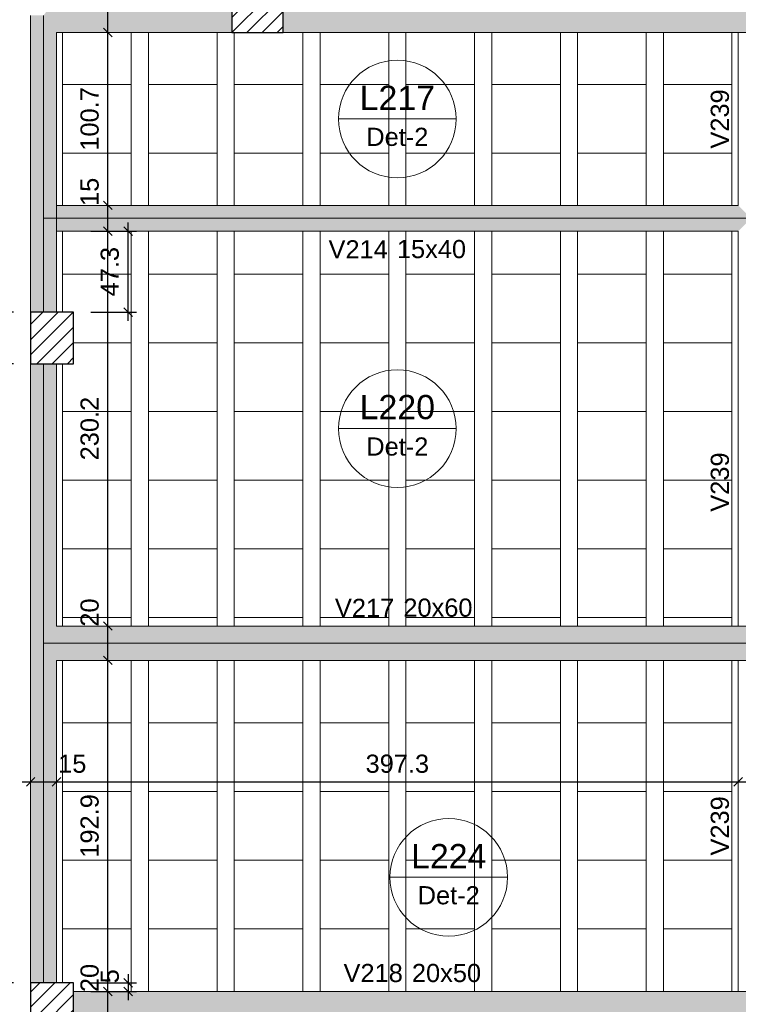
# Model space of a CAD drawing. Header units: millimetres. Extents: x 0 to 119, y 0 to 84.
# Tile 11 of 42: x 11 to 19, y 49 to 60. Entities that reach past the tile are written whole.
import ezdxf

# ---------------------------------------------------------------- set-up
doc = ezdxf.new("R2010")
doc.units = ezdxf.units.MM
doc.header["$MEASUREMENT"] = 0
doc.linetypes.add('NULL', pattern=[0])
doc.layers.get('0').update_dxf_attribs({"lineweight": 18})
for name, color, linetype, lineweight in [('FO-Cotas', 5, 'Continuous', 5), ('FO-Eixos', 5, 'Continuous', 5), ('FO-Hachura pilar que passa', 19, 'Continuous', 5), ('FO-Hachura viga', 43, 'Continuous', 5), ('FO-Hachuras das lajes', 1, 'Continuous', 20), ('FO-Pilares', 4, 'Continuous', 30), ('FO-Textos das lajes', 3, 'Continuous', 20), ('FO-Textos das vigas', 7, 'Continuous', 5), ('FO-Vigas', 1, 'Continuous', 20)]:
    doc.layers.add(name, color=color, linetype=linetype, lineweight=lineweight)
doc.styles.add('Arial', font='txt')
doc.dimstyles.new('UM_50.000000', dxfattribs={"dimtxt": 0.18, "dimasz": 0.1, "dimexe": 0.1, "dimexo": 0.2, "dimgap": 0, "dimtad": 1, "dimtih": 1, "dimtoh": 1, "dimdec": 1, "dimlfac": 50, "dimzin": 0, "dimdsep": 46, "dimtxsty": 'Standard', "dimcen": 0.09, "dimdle": 0.1, "dimadec": 1, "dimazin": 2, "dimtfac": 1, "dimtdec": 4, "dimtofl": 0, "dimtmove": 0, "dimatfit": 3, "dimfxl": 1, "dimtolj": 1, "dimarcsym": 0})

# ---------------------------------------------------------------- blocks, each defined once
blk = doc.blocks.new('_Oblique')
at = {"color": 0, "linetype": 'ByBlock', "lineweight": -2}
blk.add_line((-0.5, -0.5), (0.5, 0.5), dxfattribs=at)
blk = doc.blocks.new('*D47')
at = {"layer": 'Defpoints', "color": 0}
for p in [(9.525, 49.227), (10.937, 49.227), (10.937, 48.627)]:
    blk.add_point(p, dxfattribs=at)
at = {"layer": 'FO-Cotas', "color": 0, "lineweight": -2}
for p, q in [((9.525, 48.527), (9.525, 49.327)), ((10.737, 49.227), (9.425, 49.227)), ((10.737, 48.627), (9.425, 48.627))]:
    blk.add_line(p, q, dxfattribs=at)
at = {"layer": 'FO-Cotas', "color": 0, "lineweight": -2, "xscale": 0.1, "yscale": 0.1, "zscale": 0.1}
for p, rotation in [((9.525, 49.227), 90), ((9.525, 48.627), 270)]:
    blk.add_blockref('_Oblique', p, dxfattribs=dict(at, rotation=rotation))
at = {"layer": 'FO-Cotas', "color": 7, "insert": (9.313, 48.927), "char_height": 0.2118, "attachment_point": 5, "rotation": 90, "style": 'Arial'}
blk.add_mtext('\\A1;30', dxfattribs=at)
blk = doc.blocks.new('*D48')
at = {"layer": 'Defpoints', "color": 0}
for p in [(9.525, 56.443), (10.937, 56.443), (10.937, 49.227)]:
    blk.add_point(p, dxfattribs=at)
at = {"layer": 'FO-Cotas', "color": 0, "lineweight": -2}
for p, q in [((9.525, 49.127), (9.525, 56.543)), ((10.737, 56.443), (9.425, 56.443)), ((10.737, 49.227), (9.425, 49.227))]:
    blk.add_line(p, q, dxfattribs=at)
at = {"layer": 'FO-Cotas', "color": 0, "lineweight": -2, "xscale": 0.1, "yscale": 0.1, "zscale": 0.1}
for p, rotation in [((9.525, 56.443), 90), ((9.525, 49.227), 270)]:
    blk.add_blockref('_Oblique', p, dxfattribs=dict(at, rotation=rotation))
at = {"layer": 'FO-Cotas', "color": 7, "insert": (9.313, 52.835), "char_height": 0.2118, "attachment_point": 5, "rotation": 90, "style": 'Arial'}
blk.add_mtext('\\A1;360.8', dxfattribs=at)
blk = doc.blocks.new('*D49')
at = {"layer": 'Defpoints', "color": 0}
for p in [(9.525, 57.043), (10.937, 57.043), (10.937, 56.443)]:
    blk.add_point(p, dxfattribs=at)
at = {"layer": 'FO-Cotas', "color": 0, "lineweight": -2}
for p, q in [((10.737, 57.043), (9.425, 57.043)), ((9.525, 56.343), (9.525, 57.143)), ((10.737, 56.443), (9.425, 56.443))]:
    blk.add_line(p, q, dxfattribs=at)
at = {"layer": 'FO-Cotas', "color": 0, "lineweight": -2, "xscale": 0.1, "yscale": 0.1, "zscale": 0.1}
for p, rotation in [((9.525, 57.043), 90), ((9.525, 56.443), 270)]:
    blk.add_blockref('_Oblique', p, dxfattribs=dict(at, rotation=rotation))
at = {"layer": 'FO-Cotas', "color": 7, "insert": (9.313, 56.743), "char_height": 0.2118, "attachment_point": 5, "rotation": 90, "style": 'Arial'}
blk.add_mtext('\\A1;30', dxfattribs=at)
blk = doc.blocks.new('*D50')
at = {"layer": 'Defpoints', "color": 0}
for p in [(9.525, 72.749), (10.937, 72.749), (10.937, 57.043)]:
    blk.add_point(p, dxfattribs=at)
at = {"layer": 'FO-Cotas', "color": 0, "lineweight": -2}
for p, q in [((9.525, 56.943), (9.525, 72.849)), ((10.737, 72.749), (9.425, 72.749)), ((10.737, 57.043), (9.425, 57.043))]:
    blk.add_line(p, q, dxfattribs=at)
at = {"layer": 'FO-Cotas', "color": 0, "lineweight": -2, "xscale": 0.1, "yscale": 0.1, "zscale": 0.1}
for p, rotation in [((9.525, 72.749), 90), ((9.525, 57.043), 270)]:
    blk.add_blockref('_Oblique', p, dxfattribs=dict(at, rotation=rotation))
at = {"layer": 'FO-Cotas', "color": 7, "insert": (9.313, 64.896), "char_height": 0.2118, "attachment_point": 5, "rotation": 90, "style": 'Arial'}
blk.add_mtext('\\A1;785.3', dxfattribs=at)
blk = doc.blocks.new('*D54')
at = {"layer": 'Defpoints', "color": 0}
for p in [(8.995, 73.349), (10.937, 73.349), (10.937, 32.496)]:
    blk.add_point(p, dxfattribs=at)
at = {"layer": 'FO-Cotas', "color": 0, "lineweight": -2}
for p, q in [((8.995, 32.396), (8.995, 73.449)), ((10.737, 73.349), (8.895, 73.349)), ((10.737, 32.496), (8.895, 32.496))]:
    blk.add_line(p, q, dxfattribs=at)
at = {"layer": 'FO-Cotas', "color": 0, "lineweight": -2, "xscale": 0.1, "yscale": 0.1, "zscale": 0.1}
for p, rotation in [((8.995, 73.349), 90), ((8.995, 32.496), 270)]:
    blk.add_blockref('_Oblique', p, dxfattribs=dict(at, rotation=rotation))
at = {"layer": 'FO-Cotas', "color": 7, "insert": (8.783, 52.922), "char_height": 0.2118, "attachment_point": 5, "rotation": 90, "style": 'Arial'}
blk.add_mtext('\\A1;2042.7', dxfattribs=at)
blk = doc.blocks.new('*D113')
at = {"layer": 'Defpoints', "color": 0}
for p in [(10.937, 51.569), (11.237, 51.569), (11.237, 51.569)]:
    blk.add_point(p, dxfattribs=at)
at = {"layer": 'FO-Cotas', "color": 0, "lineweight": -2}
blk.add_line((10.837, 51.569), (11.337, 51.569), dxfattribs=at)
at = {"layer": 'FO-Cotas', "color": 0, "lineweight": -2, "xscale": 0.1, "yscale": 0.1, "zscale": 0.1, "rotation": 180}
blk.add_blockref('_Oblique', (10.937, 51.569), dxfattribs=at)
at = {"layer": 'FO-Cotas', "color": 0, "lineweight": -2, "xscale": 0.1, "yscale": 0.1, "zscale": 0.1}
blk.add_blockref('_Oblique', (11.237, 51.569), dxfattribs=at)
at = {"layer": 'FO-Cotas', "color": 7, "insert": (11.422, 51.78), "char_height": 0.2118, "attachment_point": 5, "rotation": 0.0057, "style": 'Arial'}
blk.add_mtext('\\A1;15', dxfattribs=at)
blk = doc.blocks.new('*D114')
at = {"layer": 'Defpoints', "color": 0}
for p in [(11.237, 51.569), (19.183, 51.569), (19.183, 51.569)]:
    blk.add_point(p, dxfattribs=at)
at = {"layer": 'FO-Cotas', "color": 0, "lineweight": -2}
blk.add_line((11.137, 51.569), (19.283, 51.569), dxfattribs=at)
at = {"layer": 'FO-Cotas', "color": 0, "lineweight": -2, "xscale": 0.1, "yscale": 0.1, "zscale": 0.1, "rotation": 180}
blk.add_blockref('_Oblique', (11.237, 51.569), dxfattribs=at)
at = {"layer": 'FO-Cotas', "color": 0, "lineweight": -2, "xscale": 0.1, "yscale": 0.1, "zscale": 0.1}
blk.add_blockref('_Oblique', (19.183, 51.569), dxfattribs=at)
at = {"layer": 'FO-Cotas', "color": 7, "insert": (15.21, 51.78), "char_height": 0.2118, "attachment_point": 5, "rotation": 0.0057, "style": 'Arial'}
blk.add_mtext('\\A1;397.3', dxfattribs=at)
blk = doc.blocks.new('*D115')
at = {"layer": 'Defpoints', "color": 0}
for p in [(19.183, 51.569), (19.483, 51.569), (19.483, 51.569)]:
    blk.add_point(p, dxfattribs=at)
at = {"layer": 'FO-Cotas', "color": 0, "lineweight": -2}
blk.add_line((19.083, 51.569), (19.583, 51.569), dxfattribs=at)
at = {"layer": 'FO-Cotas', "color": 0, "lineweight": -2, "xscale": 0.1, "yscale": 0.1, "zscale": 0.1, "rotation": 180}
blk.add_blockref('_Oblique', (19.183, 51.569), dxfattribs=at)
at = {"layer": 'FO-Cotas', "color": 0, "lineweight": -2, "xscale": 0.1, "yscale": 0.1, "zscale": 0.1}
blk.add_blockref('_Oblique', (19.483, 51.569), dxfattribs=at)
at = {"layer": 'FO-Cotas', "color": 7, "insert": (19.669, 51.78), "char_height": 0.2118, "attachment_point": 5, "rotation": 0.0057, "style": 'Arial'}
blk.add_mtext('\\A1;15', dxfattribs=at)
blk = doc.blocks.new('*D161')
at = {"layer": 'Defpoints', "color": 0}
for p in [(11.837, 49.127), (11.837, 49.127), (11.837, 48.727)]:
    blk.add_point(p, dxfattribs=at)
at = {"layer": 'FO-Cotas', "color": 0, "lineweight": -2}
blk.add_line((11.837, 48.627), (11.837, 49.227), dxfattribs=at)
at = {"layer": 'FO-Cotas', "color": 0, "lineweight": -2, "xscale": 0.1, "yscale": 0.1, "zscale": 0.1}
for p, rotation in [((11.837, 49.127), 90), ((11.837, 48.727), 270)]:
    blk.add_blockref('_Oblique', p, dxfattribs=dict(at, rotation=rotation))
at = {"layer": 'FO-Cotas', "color": 7, "insert": (11.625, 49.284), "char_height": 0.2118, "attachment_point": 5, "rotation": 90, "style": 'Arial'}
blk.add_mtext('\\A1;20', dxfattribs=at)
blk = doc.blocks.new('*D162')
at = {"layer": 'Defpoints', "color": 0}
for p in [(11.837, 52.986), (11.837, 52.986), (11.837, 49.127)]:
    blk.add_point(p, dxfattribs=at)
at = {"layer": 'FO-Cotas', "color": 0, "lineweight": -2}
blk.add_line((11.837, 49.027), (11.837, 53.086), dxfattribs=at)
at = {"layer": 'FO-Cotas', "color": 0, "lineweight": -2, "xscale": 0.1, "yscale": 0.1, "zscale": 0.1}
for p, rotation in [((11.837, 52.986), 90), ((11.837, 49.127), 270)]:
    blk.add_blockref('_Oblique', p, dxfattribs=dict(at, rotation=rotation))
at = {"layer": 'FO-Cotas', "color": 7, "insert": (11.625, 51.056), "char_height": 0.2118, "attachment_point": 5, "rotation": 90, "style": 'Arial'}
blk.add_mtext('\\A1;192.9', dxfattribs=at)
blk = doc.blocks.new('*D163')
at = {"layer": 'Defpoints', "color": 0}
for p in [(11.837, 53.386), (11.837, 53.386), (11.837, 52.986)]:
    blk.add_point(p, dxfattribs=at)
at = {"layer": 'FO-Cotas', "color": 0, "lineweight": -2}
blk.add_line((11.837, 52.886), (11.837, 53.486), dxfattribs=at)
at = {"layer": 'FO-Cotas', "color": 0, "lineweight": -2, "xscale": 0.1, "yscale": 0.1, "zscale": 0.1}
for p, rotation in [((11.837, 53.386), 90), ((11.837, 52.986), 270)]:
    blk.add_blockref('_Oblique', p, dxfattribs=dict(at, rotation=rotation))
at = {"layer": 'FO-Cotas', "color": 7, "insert": (11.625, 53.543), "char_height": 0.2118, "attachment_point": 5, "rotation": 90, "style": 'Arial'}
blk.add_mtext('\\A1;20', dxfattribs=at)
blk = doc.blocks.new('*D164')
at = {"layer": 'Defpoints', "color": 0}
for p in [(11.837, 57.989), (11.837, 57.989), (11.837, 53.386)]:
    blk.add_point(p, dxfattribs=at)
at = {"layer": 'FO-Cotas', "color": 0, "lineweight": -2}
blk.add_line((11.837, 53.286), (11.837, 58.089), dxfattribs=at)
at = {"layer": 'FO-Cotas', "color": 0, "lineweight": -2, "xscale": 0.1, "yscale": 0.1, "zscale": 0.1}
for p, rotation in [((11.837, 57.989), 90), ((11.837, 53.386), 270)]:
    blk.add_blockref('_Oblique', p, dxfattribs=dict(at, rotation=rotation))
at = {"layer": 'FO-Cotas', "color": 7, "insert": (11.625, 55.687), "char_height": 0.2118, "attachment_point": 5, "rotation": 90, "style": 'Arial'}
blk.add_mtext('\\A1;230.2', dxfattribs=at)
blk = doc.blocks.new('*D165')
at = {"layer": 'Defpoints', "color": 0}
for p in [(11.837, 58.289), (11.837, 58.289), (11.837, 57.989)]:
    blk.add_point(p, dxfattribs=at)
at = {"layer": 'FO-Cotas', "color": 0, "lineweight": -2}
blk.add_line((11.837, 57.889), (11.837, 58.389), dxfattribs=at)
at = {"layer": 'FO-Cotas', "color": 0, "lineweight": -2, "xscale": 0.1, "yscale": 0.1, "zscale": 0.1}
for p, rotation in [((11.837, 58.289), 90), ((11.837, 57.989), 270)]:
    blk.add_blockref('_Oblique', p, dxfattribs=dict(at, rotation=rotation))
at = {"layer": 'FO-Cotas', "color": 7, "insert": (11.625, 58.446), "char_height": 0.2118, "attachment_point": 5, "rotation": 90, "style": 'Arial'}
blk.add_mtext('\\A1;15', dxfattribs=at)
blk = doc.blocks.new('*D166')
at = {"layer": 'Defpoints', "color": 0}
for p in [(11.837, 60.303), (11.837, 60.303), (11.837, 58.289)]:
    blk.add_point(p, dxfattribs=at)
at = {"layer": 'FO-Cotas', "color": 0, "lineweight": -2}
blk.add_line((11.837, 58.189), (11.837, 60.403), dxfattribs=at)
at = {"layer": 'FO-Cotas', "color": 0, "lineweight": -2, "xscale": 0.1, "yscale": 0.1, "zscale": 0.1}
for p, rotation in [((11.837, 60.303), 90), ((11.837, 58.289), 270)]:
    blk.add_blockref('_Oblique', p, dxfattribs=dict(at, rotation=rotation))
at = {"layer": 'FO-Cotas', "color": 7, "insert": (11.625, 59.296), "char_height": 0.2118, "attachment_point": 5, "rotation": 90, "style": 'Arial'}
blk.add_mtext('\\A1;100.7', dxfattribs=at)
blk = doc.blocks.new('*D167')
at = {"layer": 'Defpoints', "color": 0}
for p in [(11.837, 60.703), (11.837, 60.703), (11.837, 60.303)]:
    blk.add_point(p, dxfattribs=at)
at = {"layer": 'FO-Cotas', "color": 0, "lineweight": -2}
blk.add_line((11.837, 60.203), (11.837, 60.803), dxfattribs=at)
at = {"layer": 'FO-Cotas', "color": 0, "lineweight": -2, "xscale": 0.1, "yscale": 0.1, "zscale": 0.1}
for p, rotation in [((11.837, 60.703), 90), ((11.837, 60.303), 270)]:
    blk.add_blockref('_Oblique', p, dxfattribs=dict(at, rotation=rotation))
at = {"layer": 'FO-Cotas', "color": 7, "insert": (11.625, 60.86), "char_height": 0.2118, "attachment_point": 5, "rotation": 90, "style": 'Arial'}
blk.add_mtext('\\A1;20', dxfattribs=at)
blk = doc.blocks.new('*D258')
at = {"layer": 'Defpoints', "color": 0}
for p in [(11.437, 57.989), (12.072, 57.989), (11.437, 57.043)]:
    blk.add_point(p, dxfattribs=at)
at = {"layer": 'FO-Cotas', "color": 0, "lineweight": -2}
for p, q in [((12.072, 56.943), (12.072, 58.089)), ((11.637, 57.989), (12.172, 57.989)), ((11.637, 57.043), (12.172, 57.043))]:
    blk.add_line(p, q, dxfattribs=at)
at = {"layer": 'FO-Cotas', "color": 0, "lineweight": -2, "xscale": 0.1, "yscale": 0.1, "zscale": 0.1}
for p, rotation in [((12.072, 57.989), 90), ((12.072, 57.043), 270)]:
    blk.add_blockref('_Oblique', p, dxfattribs=dict(at, rotation=rotation))
at = {"layer": 'FO-Cotas', "color": 7, "insert": (11.86, 57.516), "char_height": 0.2118, "attachment_point": 5, "rotation": 90, "style": 'Arial'}
blk.add_mtext('\\A1;47.3', dxfattribs=at)
blk = doc.blocks.new('*D261')
at = {"layer": 'Defpoints', "color": 0}
for p in [(11.437, 49.227), (11.437, 49.127), (12.072, 49.127)]:
    blk.add_point(p, dxfattribs=at)
at = {"layer": 'FO-Cotas', "color": 0, "lineweight": -2}
for p, q in [((12.072, 49.327), (12.072, 49.027)), ((11.637, 49.227), (12.172, 49.227)), ((11.637, 49.127), (12.172, 49.127))]:
    blk.add_line(p, q, dxfattribs=at)
at = {"layer": 'FO-Cotas', "color": 0, "lineweight": -2, "xscale": 0.1, "yscale": 0.1, "zscale": 0.1}
for p, rotation in [((12.072, 49.227), 90), ((12.072, 49.127), 270)]:
    blk.add_blockref('_Oblique', p, dxfattribs=dict(at, rotation=rotation))
at = {"layer": 'FO-Cotas', "color": 7, "insert": (11.86, 49.304), "char_height": 0.2118, "attachment_point": 5, "rotation": 90, "style": 'Arial'}
blk.add_mtext('\\A1;5', dxfattribs=at)

msp = doc.modelspace()

# ---------------------------------------------------------------- hatches: boundary and pattern name
at = {"layer": 'FO-Hachura pilar que passa', "linetype": 'Continuous'}
h = msp.add_hatch(dxfattribs=at)
h.set_pattern_fill('ANSI31', color=19, style=0)
h.paths.add_polyline_path([(13.8806, 60.3027), (13.8806, 60.5027), (13.8806, 60.7027), (13.5806, 60.7027), (13.2806, 60.7027), (13.2806, 60.5027), (13.2806, 60.3027), (13.5806, 60.3027)])
h = msp.add_hatch(dxfattribs=at)
h.set_pattern_fill('ANSI31', color=19, style=0)
h.paths.add_polyline_path([(10.9366, 56.4425), (11.1866, 56.4425), (11.4366, 56.4425), (11.4366, 56.7425), (11.4366, 57.0425), (11.1866, 57.0425), (10.9366, 57.0425), (10.9366, 56.7425)])
h = msp.add_hatch(dxfattribs=at)
h.set_pattern_fill('ANSI31', color=19, style=0)
h.paths.add_polyline_path([(10.9366, 48.6271), (11.1866, 48.6271), (11.4366, 48.6271), (11.4366, 48.9271), (11.4366, 49.2271), (11.1866, 49.2271), (10.9366, 49.2271), (10.9366, 48.9271)])
at = {"layer": 'FO-Hachura viga', "linetype": 'Continuous'}
for points in [[(13.2806, 60.7025), (13.2806, 60.7025), (11.2366, 60.7025), (11.0866, 60.5025), (11.2366, 60.3025), (13.2806, 60.3025), (13.2806, 60.7025)], [(19.3336, 60.7025), (19.3336, 60.7025), (13.8806, 60.7025), (13.8806, 60.3027), (19.3336, 60.3027), (19.3336, 60.7025)], [(11.2366, 60.3025), (11.2366, 60.3025), (11.0866, 60.5025), (10.9366, 60.5025), (10.9366, 58.1383), (11.2366, 58.1383), (11.2366, 60.3025)], [(19.3336, 58.1383), (19.3336, 58.1383), (19.1836, 58.2883), (11.2366, 58.2883), (11.0866, 58.1383), (11.2366, 57.9885), (19.1836, 57.9885), (19.3336, 58.1383)], [(11.2366, 58.1383), (11.2366, 58.1383), (10.9366, 58.1383), (10.9366, 57.0423), (11.2366, 57.0423), (11.2366, 58.1383)], [(11.2366, 53.3853), (11.2366, 53.3853), (11.2366, 56.4423), (10.9366, 56.4423), (10.9366, 53.1855), (11.0866, 53.1855), (11.2366, 53.3853)], [(19.3336, 53.3853), (19.3336, 53.3853), (11.2366, 53.3853), (11.0866, 53.1855), (11.2366, 52.9855), (19.3336, 52.9855), (19.3336, 53.3853)], [(11.2366, 52.9855), (11.2366, 52.9855), (11.0866, 53.1855), (10.9366, 53.1855), (10.9366, 49.2273), (11.2366, 49.2273), (11.2366, 52.9855)], [(19.3336, 49.1271), (19.3336, 49.1271), (11.4366, 49.1271), (11.4366, 48.7273), (19.3336, 48.7273), (19.3336, 49.1271)]]:
    msp.add_hatch(color=43, dxfattribs=at).paths.add_polyline_path(points)

# ---------------------------------------------------------------- linework, layer by layer
at = {"layer": 'FO-Eixos'}
for p, q in [((11.0866, 58.1385), (11.0866, 60.5027)), ((11.0866, 57.0425), (11.0866, 58.1385)), ((11.0866, 58.1385), (19.3334, 58.1385)), ((11.0866, 53.1855), (11.0866, 56.4425)), ((11.0866, 49.2271), (11.0866, 53.1855)), ((11.0866, 53.1855), (19.3334, 53.1855))]:
    msp.add_line(p, q, dxfattribs=at)
for points in [[(11.31, 60.3025), (11.31, 59.6955), (12.11, 59.6955), (12.11, 60.3025)], [(12.31, 60.3025), (12.31, 59.6955), (13.11, 59.6955), (13.11, 60.3025)], [(13.31, 60.3025), (13.31, 59.6955), (14.11, 59.6955), (14.11, 60.3025)], [(14.31, 60.3025), (14.31, 59.6955), (15.11, 59.6955), (15.11, 60.3025)], [(15.31, 60.3025), (15.31, 59.6955), (16.11, 59.6955), (16.11, 60.3025)], [(16.31, 60.3025), (16.31, 59.6955), (17.11, 59.6955), (17.11, 60.3025)], [(17.31, 60.3025), (17.31, 59.6955), (18.11, 59.6955), (18.11, 60.3025)], [(18.31, 60.3025), (18.31, 59.6955), (19.11, 59.6955), (19.11, 60.3025)], [(12.11, 58.2885), (12.11, 58.8955), (11.31, 58.8955), (11.31, 58.2885)], [(13.11, 58.2885), (13.11, 58.8955), (12.31, 58.8955), (12.31, 58.2885)], [(14.11, 58.2885), (14.11, 58.8955), (13.31, 58.8955), (13.31, 58.2885)], [(15.11, 58.2885), (15.11, 58.8955), (14.31, 58.8955), (14.31, 58.2885)], [(16.11, 58.2885), (16.11, 58.8955), (15.31, 58.8955), (15.31, 58.2885)], [(17.11, 58.2885), (17.11, 58.8955), (16.31, 58.8955), (16.31, 58.2885)], [(18.11, 58.2885), (18.11, 58.8955), (17.31, 58.8955), (17.31, 58.2885)], [(19.11, 58.2885), (19.11, 58.8955), (18.31, 58.8955), (18.31, 58.2885)], [(11.31, 57.9885), (11.31, 57.4865), (12.11, 57.4865), (12.11, 57.9885)], [(12.31, 57.9885), (12.31, 57.4865), (13.11, 57.4865), (13.11, 57.9885)], [(13.31, 57.9885), (13.31, 57.4865), (14.11, 57.4865), (14.11, 57.9885)], [(14.31, 57.9885), (14.31, 57.4865), (15.11, 57.4865), (15.11, 57.9885)], [(15.31, 57.9885), (15.31, 57.4865), (16.11, 57.4865), (16.11, 57.9885)], [(16.31, 57.9885), (16.31, 57.4865), (17.11, 57.4865), (17.11, 57.9885)], [(17.31, 57.9885), (17.31, 57.4865), (18.11, 57.4865), (18.11, 57.9885)], [(18.31, 57.9885), (18.31, 57.4865), (19.11, 57.4865), (19.11, 57.9885)], [(11.437, 56.6875), (12.11, 56.6875), (12.11, 57.4865), (11.31, 57.4865), (11.31, 57.0425)], [(11.31, 56.4425), (11.31, 55.8875), (12.11, 55.8875), (12.11, 56.6875), (11.437, 56.6875)], [(11.31, 52.9855), (11.31, 52.2565), (12.11, 52.2565), (12.11, 52.9855)], [(12.31, 52.9855), (12.31, 52.2565), (13.11, 52.2565), (13.11, 52.9855)], [(13.31, 52.9855), (13.31, 52.2565), (14.11, 52.2565), (14.11, 52.9855)], [(14.31, 52.9855), (14.31, 52.2565), (15.11, 52.2565), (15.11, 52.9855)], [(15.31, 52.9855), (15.31, 52.2565), (16.11, 52.2565), (16.11, 52.9855)], [(16.31, 52.9855), (16.31, 52.2565), (17.11, 52.2565), (17.11, 52.9855)], [(17.31, 52.9855), (17.31, 52.2565), (18.11, 52.2565), (18.11, 52.9855)], [(18.31, 52.9855), (18.31, 52.2565), (19.11, 52.2565), (19.11, 52.9855)], [(12.11, 49.1275), (12.11, 49.8565), (11.31, 49.8565), (11.31, 49.2275)], [(13.11, 49.1275), (13.11, 49.8565), (12.31, 49.8565), (12.31, 49.1275)], [(14.11, 49.1275), (14.11, 49.8565), (13.31, 49.8565), (13.31, 49.1275)], [(15.11, 49.1275), (15.11, 49.8565), (14.31, 49.8565), (14.31, 49.1275)], [(16.11, 49.1275), (16.11, 49.8565), (15.31, 49.8565), (15.31, 49.1275)], [(17.11, 49.1275), (17.11, 49.8565), (16.31, 49.8565), (16.31, 49.1275)], [(18.11, 49.1275), (18.11, 49.8565), (17.31, 49.8565), (17.31, 49.1275)], [(19.11, 49.1275), (19.11, 49.8565), (18.31, 49.8565), (18.31, 49.1275)]]:
    msp.add_lwpolyline(points, dxfattribs=at)
for points in [[(12.11, 58.8955), (12.11, 59.6955), (11.31, 59.6955), (11.31, 58.8955), (12.11, 58.8955)], [(13.11, 58.8955), (13.11, 59.6955), (12.31, 59.6955), (12.31, 58.8955), (13.11, 58.8955)], [(14.11, 58.8955), (14.11, 59.6955), (13.31, 59.6955), (13.31, 58.8955), (14.11, 58.8955)], [(15.11, 58.8955), (15.11, 59.6955), (14.31, 59.6955), (14.31, 58.8955), (15.11, 58.8955)], [(16.11, 58.8955), (16.11, 59.6955), (15.31, 59.6955), (15.31, 58.8955), (16.11, 58.8955)], [(17.11, 58.8955), (17.11, 59.6955), (16.31, 59.6955), (16.31, 58.8955), (17.11, 58.8955)], [(18.11, 58.8955), (18.11, 59.6955), (17.31, 59.6955), (17.31, 58.8955), (18.11, 58.8955)], [(19.11, 58.8955), (19.11, 59.6955), (18.31, 59.6955), (18.31, 58.8955), (19.11, 58.8955)], [(13.11, 56.6875), (13.11, 57.4865), (12.31, 57.4865), (12.31, 56.6875), (13.11, 56.6875)], [(14.11, 56.6875), (14.11, 57.4865), (13.31, 57.4865), (13.31, 56.6875), (14.11, 56.6875)], [(15.11, 56.6875), (15.11, 57.4865), (14.31, 57.4865), (14.31, 56.6875), (15.11, 56.6875)], [(16.11, 56.6875), (16.11, 57.4865), (15.31, 57.4865), (15.31, 56.6875), (16.11, 56.6875)], [(17.11, 56.6875), (17.11, 57.4865), (16.31, 57.4865), (16.31, 56.6875), (17.11, 56.6875)], [(18.11, 56.6875), (18.11, 57.4865), (17.31, 57.4865), (17.31, 56.6875), (18.11, 56.6875)], [(19.11, 56.6875), (19.11, 57.4865), (18.31, 57.4865), (18.31, 56.6875), (19.11, 56.6875)], [(13.11, 55.8875), (13.11, 56.6875), (12.31, 56.6875), (12.31, 55.8875), (13.11, 55.8875)], [(14.11, 55.8875), (14.11, 56.6875), (13.31, 56.6875), (13.31, 55.8875), (14.11, 55.8875)], [(15.11, 55.8875), (15.11, 56.6875), (14.31, 56.6875), (14.31, 55.8875), (15.11, 55.8875)], [(16.11, 55.8875), (16.11, 56.6875), (15.31, 56.6875), (15.31, 55.8875), (16.11, 55.8875)], [(17.11, 55.8875), (17.11, 56.6875), (16.31, 56.6875), (16.31, 55.8875), (17.11, 55.8875)], [(18.11, 55.8875), (18.11, 56.6875), (17.31, 56.6875), (17.31, 55.8875), (18.11, 55.8875)], [(19.11, 55.8875), (19.11, 56.6875), (18.31, 56.6875), (18.31, 55.8875), (19.11, 55.8875)], [(12.11, 55.0865), (12.11, 55.8875), (11.31, 55.8875), (11.31, 55.0865), (12.11, 55.0865)], [(13.11, 55.0865), (13.11, 55.8875), (12.31, 55.8875), (12.31, 55.0865), (13.11, 55.0865)], [(14.11, 55.0865), (14.11, 55.8875), (13.31, 55.8875), (13.31, 55.0865), (14.11, 55.0865)], [(15.11, 55.0865), (15.11, 55.8875), (14.31, 55.8875), (14.31, 55.0865), (15.11, 55.0865)], [(16.11, 55.0865), (16.11, 55.8875), (15.31, 55.8875), (15.31, 55.0865), (16.11, 55.0865)], [(17.11, 55.0865), (17.11, 55.8875), (16.31, 55.8875), (16.31, 55.0865), (17.11, 55.0865)], [(18.11, 55.0865), (18.11, 55.8875), (17.31, 55.8875), (17.31, 55.0865), (18.11, 55.0865)], [(19.11, 55.0865), (19.11, 55.8875), (18.31, 55.8875), (18.31, 55.0865), (19.11, 55.0865)], [(12.11, 54.2865), (12.11, 55.0865), (11.31, 55.0865), (11.31, 54.2865), (12.11, 54.2865)], [(13.11, 54.2865), (13.11, 55.0865), (12.31, 55.0865), (12.31, 54.2865), (13.11, 54.2865)], [(14.11, 54.2865), (14.11, 55.0865), (13.31, 55.0865), (13.31, 54.2865), (14.11, 54.2865)], [(15.11, 54.2865), (15.11, 55.0865), (14.31, 55.0865), (14.31, 54.2865), (15.11, 54.2865)], [(16.11, 54.2865), (16.11, 55.0865), (15.31, 55.0865), (15.31, 54.2865), (16.11, 54.2865)], [(17.11, 54.2865), (17.11, 55.0865), (16.31, 55.0865), (16.31, 54.2865), (17.11, 54.2865)], [(18.11, 54.2865), (18.11, 55.0865), (17.31, 55.0865), (17.31, 54.2865), (18.11, 54.2865)], [(19.11, 54.2865), (19.11, 55.0865), (18.31, 55.0865), (18.31, 54.2865), (19.11, 54.2865)], [(12.11, 53.4865), (12.11, 54.2865), (11.31, 54.2865), (11.31, 53.4865), (12.11, 53.4865)], [(13.11, 53.4865), (13.11, 54.2865), (12.31, 54.2865), (12.31, 53.4865), (13.11, 53.4865)], [(14.11, 53.4865), (14.11, 54.2865), (13.31, 54.2865), (13.31, 53.4865), (14.11, 53.4865)], [(15.11, 53.4865), (15.11, 54.2865), (14.31, 54.2865), (14.31, 53.4865), (15.11, 53.4865)], [(16.11, 53.4865), (16.11, 54.2865), (15.31, 54.2865), (15.31, 53.4865), (16.11, 53.4865)], [(17.11, 53.4865), (17.11, 54.2865), (16.31, 54.2865), (16.31, 53.4865), (17.11, 53.4865)], [(18.11, 53.4865), (18.11, 54.2865), (17.31, 54.2865), (17.31, 53.4865), (18.11, 53.4865)], [(19.11, 53.4865), (19.11, 54.2865), (18.31, 54.2865), (18.31, 53.4865), (19.11, 53.4865)], [(12.11, 51.4565), (12.11, 52.2565), (11.31, 52.2565), (11.31, 51.4565), (12.11, 51.4565)], [(13.11, 51.4565), (13.11, 52.2565), (12.31, 52.2565), (12.31, 51.4565), (13.11, 51.4565)], [(14.11, 51.4565), (14.11, 52.2565), (13.31, 52.2565), (13.31, 51.4565), (14.11, 51.4565)], [(15.11, 51.4565), (15.11, 52.2565), (14.31, 52.2565), (14.31, 51.4565), (15.11, 51.4565)], [(16.11, 51.4565), (16.11, 52.2565), (15.31, 52.2565), (15.31, 51.4565), (16.11, 51.4565)], [(17.11, 51.4565), (17.11, 52.2565), (16.31, 52.2565), (16.31, 51.4565), (17.11, 51.4565)], [(18.11, 51.4565), (18.11, 52.2565), (17.31, 52.2565), (17.31, 51.4565), (18.11, 51.4565)], [(19.11, 51.4565), (19.11, 52.2565), (18.31, 52.2565), (18.31, 51.4565), (19.11, 51.4565)], [(12.11, 50.6565), (12.11, 51.4565), (11.31, 51.4565), (11.31, 50.6565), (12.11, 50.6565)], [(13.11, 50.6565), (13.11, 51.4565), (12.31, 51.4565), (12.31, 50.6565), (13.11, 50.6565)], [(14.11, 50.6565), (14.11, 51.4565), (13.31, 51.4565), (13.31, 50.6565), (14.11, 50.6565)], [(15.11, 50.6565), (15.11, 51.4565), (14.31, 51.4565), (14.31, 50.6565), (15.11, 50.6565)], [(16.11, 50.6565), (16.11, 51.4565), (15.31, 51.4565), (15.31, 50.6565), (16.11, 50.6565)], [(17.11, 50.6565), (17.11, 51.4565), (16.31, 51.4565), (16.31, 50.6565), (17.11, 50.6565)], [(18.11, 50.6565), (18.11, 51.4565), (17.31, 51.4565), (17.31, 50.6565), (18.11, 50.6565)], [(19.11, 50.6565), (19.11, 51.4565), (18.31, 51.4565), (18.31, 50.6565), (19.11, 50.6565)], [(12.11, 49.8565), (12.11, 50.6565), (11.31, 50.6565), (11.31, 49.8565), (12.11, 49.8565)], [(13.11, 49.8565), (13.11, 50.6565), (12.31, 50.6565), (12.31, 49.8565), (13.11, 49.8565)], [(14.11, 49.8565), (14.11, 50.6565), (13.31, 50.6565), (13.31, 49.8565), (14.11, 49.8565)], [(15.11, 49.8565), (15.11, 50.6565), (14.31, 50.6565), (14.31, 49.8565), (15.11, 49.8565)], [(16.11, 49.8565), (16.11, 50.6565), (15.31, 50.6565), (15.31, 49.8565), (16.11, 49.8565)], [(17.11, 49.8565), (17.11, 50.6565), (16.31, 50.6565), (16.31, 49.8565), (17.11, 49.8565)], [(18.11, 49.8565), (18.11, 50.6565), (17.31, 50.6565), (17.31, 49.8565), (18.11, 49.8565)], [(19.11, 49.8565), (19.11, 50.6565), (18.31, 50.6565), (18.31, 49.8565), (19.11, 49.8565)]]:
    msp.add_lwpolyline(points, close=True, dxfattribs=at)
at = {"layer": 'FO-Hachuras das lajes'}
for p, q in [((11.31, 58.2885), (11.31, 60.3025)), ((12.11, 58.2885), (12.11, 60.3025)), ((12.31, 58.2885), (12.31, 60.3025)), ((13.11, 58.2885), (13.11, 60.3025)), ((13.31, 58.2885), (13.31, 60.3025)), ((14.11, 58.2885), (14.11, 60.3025)), ((14.31, 58.2885), (14.31, 60.3025)), ((15.11, 58.2885), (15.11, 60.3025)), ((15.31, 58.2885), (15.31, 60.3025)), ((16.11, 58.2885), (16.11, 60.3025)), ((16.31, 58.2885), (16.31, 60.3025)), ((17.11, 58.2885), (17.11, 60.3025)), ((17.31, 58.2885), (17.31, 60.3025)), ((18.11, 58.2885), (18.11, 60.3025)), ((18.31, 58.2885), (18.31, 60.3025)), ((19.11, 58.2885), (19.11, 60.3025)), ((11.31, 57.0425), (11.31, 57.9885)), ((12.11, 57.0425), (12.11, 57.9885)), ((12.31, 57.0425), (12.31, 57.9885)), ((13.11, 57.0425), (13.11, 57.9885)), ((13.31, 57.0425), (13.31, 57.9885)), ((14.11, 57.0425), (14.11, 57.9885)), ((14.31, 57.0425), (14.31, 57.9885)), ((15.11, 57.0425), (15.11, 57.9885)), ((15.31, 57.0425), (15.31, 57.9885)), ((16.11, 57.0425), (16.11, 57.9885)), ((16.31, 57.0425), (16.31, 57.9885)), ((17.11, 57.0425), (17.11, 57.9885)), ((17.31, 57.0425), (17.31, 57.9885)), ((18.11, 57.0425), (18.11, 57.9885)), ((18.31, 57.0425), (18.31, 57.9885)), ((19.11, 57.0425), (19.11, 57.9885)), ((12.11, 56.4425), (12.11, 57.0425)), ((12.31, 56.4425), (12.31, 57.0425)), ((13.11, 56.4425), (13.11, 57.0425)), ((13.31, 56.4425), (13.31, 57.0425)), ((14.11, 56.4425), (14.11, 57.0425)), ((14.31, 56.4425), (14.31, 57.0425)), ((15.11, 56.4425), (15.11, 57.0425)), ((15.31, 56.4425), (15.31, 57.0425)), ((16.11, 56.4425), (16.11, 57.0425)), ((16.31, 56.4425), (16.31, 57.0425)), ((17.11, 56.4425), (17.11, 57.0425)), ((17.31, 56.4425), (17.31, 57.0425)), ((18.11, 56.4425), (18.11, 57.0425)), ((18.31, 56.4425), (18.31, 57.0425)), ((19.11, 56.4425), (19.11, 57.0425)), ((11.31, 53.3855), (11.31, 56.4425)), ((12.11, 53.3855), (12.11, 56.4425)), ((12.31, 53.3855), (12.31, 56.4425)), ((13.11, 53.3855), (13.11, 56.4425)), ((13.31, 53.3855), (13.31, 56.4425)), ((14.11, 53.3855), (14.11, 56.4425)), ((14.31, 53.3855), (14.31, 56.4425)), ((15.11, 53.3855), (15.11, 56.4425)), ((15.31, 53.3855), (15.31, 56.4425)), ((16.11, 53.3855), (16.11, 56.4425)), ((16.31, 53.3855), (16.31, 56.4425)), ((17.11, 53.3855), (17.11, 56.4425)), ((17.31, 53.3855), (17.31, 56.4425)), ((18.11, 53.3855), (18.11, 56.4425)), ((18.31, 53.3855), (18.31, 56.4425)), ((19.11, 53.3855), (19.11, 56.4425)), ((11.31, 49.2275), (11.31, 52.9855)), ((12.11, 49.2275), (12.11, 52.9855)), ((12.31, 49.2275), (12.31, 52.9855)), ((13.11, 49.2275), (13.11, 52.9855)), ((13.31, 49.2275), (13.31, 52.9855)), ((14.11, 49.2275), (14.11, 52.9855)), ((14.31, 49.2275), (14.31, 52.9855)), ((15.11, 49.2275), (15.11, 52.9855)), ((15.31, 49.2275), (15.31, 52.9855)), ((16.11, 49.2275), (16.11, 52.9855)), ((16.31, 49.2275), (16.31, 52.9855)), ((17.11, 49.2275), (17.11, 52.9855)), ((17.31, 49.2275), (17.31, 52.9855)), ((18.11, 49.2275), (18.11, 52.9855)), ((18.31, 49.2275), (18.31, 52.9855)), ((19.11, 49.2275), (19.11, 52.9855)), ((12.11, 49.1275), (12.11, 49.2275)), ((12.31, 49.1275), (12.31, 49.2275)), ((13.11, 49.1275), (13.11, 49.2275)), ((13.31, 49.1275), (13.31, 49.2275)), ((14.11, 49.1275), (14.11, 49.2275)), ((14.31, 49.1275), (14.31, 49.2275)), ((15.11, 49.1275), (15.11, 49.2275)), ((15.31, 49.1275), (15.31, 49.2275)), ((16.11, 49.1275), (16.11, 49.2275)), ((16.31, 49.1275), (16.31, 49.2275)), ((17.11, 49.1275), (17.11, 49.2275)), ((17.31, 49.1275), (17.31, 49.2275)), ((18.11, 49.1275), (18.11, 49.2275)), ((18.31, 49.1275), (18.31, 49.2275)), ((19.11, 49.1275), (19.11, 49.2275))]:
    msp.add_line(p, q, dxfattribs=at)
at = {"layer": 'FO-Pilares'}
for points in [[(13.8806, 60.3027), (13.8806, 60.5027), (13.8806, 60.7027), (13.5806, 60.7027), (13.2806, 60.7027), (13.2806, 60.5027), (13.2806, 60.3027), (13.5806, 60.3027), (13.8806, 60.3027)], [(10.9366, 56.4425), (11.1866, 56.4425), (11.4366, 56.4425), (11.4366, 56.7425), (11.4366, 57.0425), (11.1866, 57.0425), (10.9366, 57.0425), (10.9366, 56.7425), (10.9366, 56.4425)], [(10.9366, 48.6271), (11.1866, 48.6271), (11.4366, 48.6271), (11.4366, 48.9271), (11.4366, 49.2271), (11.1866, 49.2271), (10.9366, 49.2271), (10.9366, 48.9271), (10.9366, 48.6271)]]:
    msp.add_lwpolyline(points, close=True, dxfattribs=at)
at = {"layer": 'FO-Textos das lajes'}
for p, q in [((14.5246, 59.2956), (15.8954, 59.2956)), ((14.5246, 55.687), (15.8954, 55.687)), ((15.1237, 50.4573), (16.4945, 50.4573))]:
    msp.add_line(p, q, dxfattribs=at)
for centre in [(15.21, 59.2956), (15.21, 55.687), (15.8091, 50.4573)]:
    msp.add_circle(centre, 0.6854, dxfattribs=at)
at = {"layer": 'FO-Vigas'}
for p, q in [((10.9366, 58.1385), (10.9366, 60.5027)), ((11.2366, 58.1385), (11.2366, 60.3027)), ((11.2366, 60.3027), (13.2806, 60.3027)), ((13.8806, 60.3027), (19.3334, 60.3027)), ((19.1834, 58.2885), (19.1834, 60.3027)), ((11.2366, 58.2885), (19.1834, 58.2885)), ((10.9366, 57.0425), (10.9366, 58.1385)), ((11.2366, 57.0425), (11.2366, 58.1385)), ((11.2366, 57.9885), (19.1834, 57.9885)), ((19.1834, 56.8925), (19.1834, 57.9885)), ((19.1834, 53.3855), (19.1834, 56.8925)), ((10.9366, 53.1855), (10.9366, 56.4425)), ((11.2366, 53.3855), (11.2366, 56.4425)), ((11.2366, 53.3855), (19.3334, 53.3855)), ((10.9366, 49.2271), (10.9366, 53.1855)), ((11.2366, 49.2271), (11.2366, 52.9855)), ((11.2366, 52.9855), (19.3334, 52.9855)), ((19.1834, 49.1271), (19.1834, 52.9855)), ((11.4366, 49.1271), (19.3334, 49.1271))]:
    msp.add_line(p, q, dxfattribs=at)

# ---------------------------------------------------------------- texts
at = {"layer": 'FO-Textos das lajes', "linetype": 'NULL', "attachment_point": 8, "line_spacing_factor": 0.798, "style": 'Arial'}
for s, insert, char_height, width in [('L217', (15.21, 59.4017), 0.2824, 1.735195), ('Det-2', (15.21, 58.9784), 0.2118, 1.418281), ('L220', (15.21, 55.7927), 0.2824, 1.735195), ('Det-2', (15.21, 55.3694), 0.2118, 1.418281), ('L224', (15.809, 50.5627), 0.2824, 1.735195), ('Det-2', (15.809, 50.1394), 0.2118, 1.418281)]:
    msp.add_mtext(s, dxfattribs=dict(at, insert=insert, char_height=char_height, width=width))
at = {"layer": 'FO-Textos das vigas', "linetype": 'NULL', "char_height": 0.2118, "width": 1.354561, "attachment_point": 8, "rotation": 90.00021, "line_spacing_factor": 0.798, "style": 'Arial'}
for insert in [(19.0771, 59.2955), (19.0771, 55.0635), (19.0771, 51.0565)]:
    msp.add_mtext('V239', dxfattribs=dict(at, insert=insert))
at = {"layer": 'FO-Textos das vigas', "linetype": 'NULL', "char_height": 0.2118, "line_spacing_factor": 0.798, "style": 'Arial'}
for s, insert, width, attachment_point in [('V214', (15.099, 57.6704), 1.354561, 9), ('15x40', (15.205, 57.6704), 1.580273, 7), ('V217', (15.174, 53.4914), 1.354561, 9), ('20x60', (15.28, 53.4914), 1.580273, 7), ('V218', (15.274, 49.2334), 1.354561, 9), ('20x50', (15.38, 49.2334), 1.580273, 7)]:
    msp.add_mtext(s, dxfattribs=dict(at, insert=insert, width=width, attachment_point=attachment_point))

# ---------------------------------------------------------------- dimensions: what is measured, and where the dimension line sits
at = {"layer": 'FO-Cotas'}
for base, p1, p2, override, picture, middle in [((8.9951433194, 73.3485160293), (10.9366433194, 32.4955160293), (10.9366433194, 73.3485160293), {"dimtxt": 0.2118, "dimasz": 0.1, "dimexe": 0.1, "dimexo": 0.2, "dimtad": 1, "dimtih": 0, "dimtoh": 0, "dimdec": 1, "dimlfac": 50, "dimzin": 8, "dimtxsty": 'Arial', "dimblk": 'Oblique', "dimblk1": 'Oblique', "dimblk2": 'Oblique', "dimsah": 1, "dimdle": 0.1, "dimse1": 0, "dimse2": 0, "dimclrt": 7, "dimadec": 1, "dimazin": 3, "dimtmove": 2, "dimldrblk": 'Oblique'}, '*D54', (8.7833433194, 52.9220160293)), ((9.5246, 72.7485), (10.9366, 57.0425), (10.9366, 72.7485), {"dimtxt": 0.2118, "dimasz": 0.1, "dimexe": 0.1, "dimexo": 0.2, "dimtad": 1, "dimtih": 0, "dimtoh": 0, "dimdec": 1, "dimlfac": 50, "dimzin": 8, "dimtxsty": 'Arial', "dimblk": 'Oblique', "dimblk1": 'Oblique', "dimblk2": 'Oblique', "dimsah": 1, "dimdle": 0.1, "dimse1": 0, "dimse2": 0, "dimclrt": 7, "dimadec": 1, "dimazin": 3, "dimtmove": 2, "dimldrblk": 'Oblique'}, '*D50', (9.3128, 64.8955)), ((11.8366, 60.7027), (11.8366, 60.3027), (11.8366, 60.7027), {"dimtxt": 0.2118, "dimasz": 0.1, "dimexe": 0.1, "dimexo": 0.2, "dimtad": 1, "dimtih": 0, "dimtoh": 0, "dimdec": 1, "dimlfac": 50, "dimzin": 8, "dimtxsty": 'Arial', "dimblk": 'Oblique', "dimblk1": 'Oblique', "dimblk2": 'Oblique', "dimsah": 1, "dimdle": 0.1, "dimse1": 1, "dimse2": 1, "dimclrt": 7, "dimadec": 1, "dimazin": 3, "dimtmove": 2, "dimldrblk": 'Oblique'}, '*D167', (11.6248, 60.86)), ((11.8366, 60.3027), (11.8366, 58.2885), (11.8366, 60.3027), {"dimtxt": 0.2118, "dimasz": 0.1, "dimexe": 0.1, "dimexo": 0.2, "dimtad": 1, "dimtih": 0, "dimtoh": 0, "dimdec": 1, "dimlfac": 50, "dimzin": 8, "dimtxsty": 'Arial', "dimblk": 'Oblique', "dimblk1": 'Oblique', "dimblk2": 'Oblique', "dimsah": 1, "dimdle": 0.1, "dimse1": 1, "dimse2": 1, "dimclrt": 7, "dimadec": 1, "dimazin": 3, "dimtmove": 2, "dimldrblk": 'Oblique'}, '*D166', (11.6248, 59.2956)), ((11.8366, 58.2885), (11.8366, 57.9885), (11.8366, 58.2885), {"dimtxt": 0.2118, "dimasz": 0.1, "dimexe": 0.1, "dimexo": 0.2, "dimtad": 1, "dimtih": 0, "dimtoh": 0, "dimdec": 1, "dimlfac": 50, "dimzin": 8, "dimtxsty": 'Arial', "dimblk": 'Oblique', "dimblk1": 'Oblique', "dimblk2": 'Oblique', "dimsah": 1, "dimdle": 0.1, "dimse1": 1, "dimse2": 1, "dimclrt": 7, "dimadec": 1, "dimazin": 3, "dimtmove": 2, "dimldrblk": 'Oblique'}, '*D165', (11.6248, 58.4458)), ((12.072, 57.9885), (11.4366, 57.0425), (11.4366, 57.9885), {"dimtxt": 0.2118, "dimasz": 0.1, "dimexe": 0.1, "dimexo": 0.2, "dimtad": 1, "dimtih": 0, "dimtoh": 0, "dimdec": 1, "dimlfac": 50, "dimzin": 8, "dimtxsty": 'Arial', "dimblk": 'Oblique', "dimblk1": 'Oblique', "dimblk2": 'Oblique', "dimsah": 1, "dimdle": 0.1, "dimse1": 0, "dimse2": 0, "dimclrt": 7, "dimadec": 1, "dimazin": 3, "dimtmove": 2, "dimldrblk": 'Oblique'}, '*D258', (11.8602, 57.5155)), ((11.8366433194, 57.9885160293), (11.8366433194, 53.3855160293), (11.8366433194, 57.9885160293), {"dimtxt": 0.2118, "dimasz": 0.1, "dimexe": 0.1, "dimexo": 0.2, "dimtad": 1, "dimtih": 0, "dimtoh": 0, "dimdec": 1, "dimlfac": 50, "dimzin": 8, "dimtxsty": 'Arial', "dimblk": 'Oblique', "dimblk1": 'Oblique', "dimblk2": 'Oblique', "dimsah": 1, "dimdle": 0.1, "dimse1": 1, "dimse2": 1, "dimclrt": 7, "dimadec": 1, "dimazin": 3, "dimtmove": 2, "dimldrblk": 'Oblique'}, '*D164', (11.6248433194, 55.6870160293)), ((9.5246, 57.0425), (10.9366, 56.4425), (10.9366, 57.0425), {"dimtxt": 0.2118, "dimasz": 0.1, "dimexe": 0.1, "dimexo": 0.2, "dimtad": 1, "dimtih": 0, "dimtoh": 0, "dimdec": 1, "dimlfac": 50, "dimzin": 8, "dimtxsty": 'Arial', "dimblk": 'Oblique', "dimblk1": 'Oblique', "dimblk2": 'Oblique', "dimsah": 1, "dimdle": 0.1, "dimse1": 0, "dimse2": 0, "dimclrt": 7, "dimadec": 1, "dimazin": 3, "dimtmove": 2, "dimldrblk": 'Oblique'}, '*D49', (9.3128, 56.7425)), ((9.5246, 56.4425), (10.9366, 49.2271), (10.9366, 56.4425), {"dimtxt": 0.2118, "dimasz": 0.1, "dimexe": 0.1, "dimexo": 0.2, "dimtad": 1, "dimtih": 0, "dimtoh": 0, "dimdec": 1, "dimlfac": 50, "dimzin": 8, "dimtxsty": 'Arial', "dimblk": 'Oblique', "dimblk1": 'Oblique', "dimblk2": 'Oblique', "dimsah": 1, "dimdle": 0.1, "dimse1": 0, "dimse2": 0, "dimclrt": 7, "dimadec": 1, "dimazin": 3, "dimtmove": 2, "dimldrblk": 'Oblique'}, '*D48', (9.3128, 52.8348)), ((11.8366, 53.3855), (11.8366, 52.9855), (11.8366, 53.3855), {"dimtxt": 0.2118, "dimasz": 0.1, "dimexe": 0.1, "dimexo": 0.2, "dimtad": 1, "dimtih": 0, "dimtoh": 0, "dimdec": 1, "dimlfac": 50, "dimzin": 8, "dimtxsty": 'Arial', "dimblk": 'Oblique', "dimblk1": 'Oblique', "dimblk2": 'Oblique', "dimsah": 1, "dimdle": 0.1, "dimse1": 1, "dimse2": 1, "dimclrt": 7, "dimadec": 1, "dimazin": 3, "dimtmove": 2, "dimldrblk": 'Oblique'}, '*D163', (11.6248, 53.5428)), ((11.8366, 52.9855), (11.8366, 49.1271), (11.8366, 52.9855), {"dimtxt": 0.2118, "dimasz": 0.1, "dimexe": 0.1, "dimexo": 0.2, "dimtad": 1, "dimtih": 0, "dimtoh": 0, "dimdec": 1, "dimlfac": 50, "dimzin": 8, "dimtxsty": 'Arial', "dimblk": 'Oblique', "dimblk1": 'Oblique', "dimblk2": 'Oblique', "dimsah": 1, "dimdle": 0.1, "dimse1": 1, "dimse2": 1, "dimclrt": 7, "dimadec": 1, "dimazin": 3, "dimtmove": 2, "dimldrblk": 'Oblique'}, '*D162', (11.6248, 51.0563)), ((12.072, 49.1271), (11.4366, 49.2271), (11.4366, 49.1271), {"dimtxt": 0.2118, "dimasz": 0.1, "dimexe": 0.1, "dimexo": 0.2, "dimtad": 1, "dimtih": 0, "dimtoh": 0, "dimdec": 1, "dimlfac": 50, "dimzin": 8, "dimtxsty": 'Arial', "dimblk": 'Oblique', "dimblk1": 'Oblique', "dimblk2": 'Oblique', "dimsah": 1, "dimdle": 0.1, "dimse1": 0, "dimse2": 0, "dimclrt": 7, "dimadec": 1, "dimazin": 3, "dimtmove": 2, "dimldrblk": 'Oblique'}, '*D261', (11.8602, 49.3038)), ((11.8366, 49.1271), (11.8366, 48.7271), (11.8366, 49.1271), {"dimtxt": 0.2118, "dimasz": 0.1, "dimexe": 0.1, "dimexo": 0.2, "dimtad": 1, "dimtih": 0, "dimtoh": 0, "dimdec": 1, "dimlfac": 50, "dimzin": 8, "dimtxsty": 'Arial', "dimblk": 'Oblique', "dimblk1": 'Oblique', "dimblk2": 'Oblique', "dimsah": 1, "dimdle": 0.1, "dimse1": 1, "dimse2": 1, "dimclrt": 7, "dimadec": 1, "dimazin": 3, "dimtmove": 2, "dimldrblk": 'Oblique'}, '*D161', (11.6248, 49.2844)), ((9.5246, 49.2271), (10.9366, 48.6271), (10.9366, 49.2271), {"dimtxt": 0.2118, "dimasz": 0.1, "dimexe": 0.1, "dimexo": 0.2, "dimtad": 1, "dimtih": 0, "dimtoh": 0, "dimdec": 1, "dimlfac": 50, "dimzin": 8, "dimtxsty": 'Arial', "dimblk": 'Oblique', "dimblk1": 'Oblique', "dimblk2": 'Oblique', "dimsah": 1, "dimdle": 0.1, "dimse1": 0, "dimse2": 0, "dimclrt": 7, "dimadec": 1, "dimazin": 3, "dimtmove": 2, "dimldrblk": 'Oblique'}, '*D47', (9.3128, 48.9271))]:
    dim = msp.add_linear_dim(base=base, p1=p1, p2=p2, angle=90, dimstyle='UM_50.000000', override=override, dxfattribs=at)
    dim.commit()
    dim.dimension.update_dxf_attribs({"geometry": picture, "text_midpoint": middle, "dimtype": 160, "text_rotation": 90})
for base, p1, p2, picture, middle in [((11.2366, 51.5685), (10.9366, 51.5685), (11.2366, 51.5685), '*D113', (11.4219, 51.7803)), ((19.1834, 51.5685), (11.2366, 51.5685), (19.1834, 51.5685), '*D114', (15.21, 51.7803)), ((19.4834, 51.5685), (19.1834, 51.5685), (19.4834, 51.5685), '*D115', (19.6687, 51.7803))]:
    dim = msp.add_linear_dim(base=base, p1=p1, p2=p2, dimstyle='UM_50.000000', override={"dimtxt": 0.2118, "dimasz": 0.1, "dimexe": 0.1, "dimexo": 0.2, "dimtad": 1, "dimtih": 0, "dimtoh": 0, "dimdec": 1, "dimlfac": 50, "dimzin": 8, "dimtxsty": 'Arial', "dimblk": 'Oblique', "dimblk1": 'Oblique', "dimblk2": 'Oblique', "dimsah": 1, "dimdle": 0.1, "dimse1": 1, "dimse2": 1, "dimclrt": 7, "dimadec": 1, "dimazin": 3, "dimtmove": 2, "dimldrblk": 'Oblique'}, dxfattribs=at)
    dim.commit()
    dim.dimension.update_dxf_attribs({"geometry": picture, "text_midpoint": middle, "dimtype": 160, "text_rotation": 0.00573})

doc.saveas('drawing.dxf')
